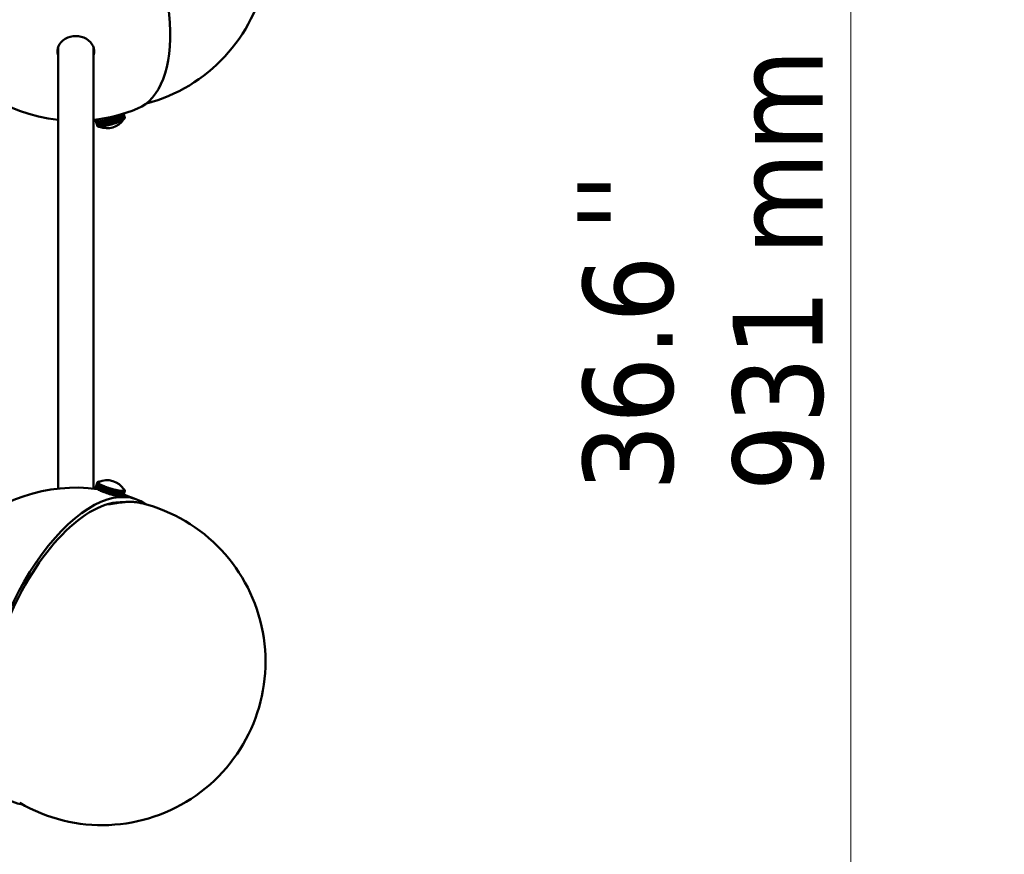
# Model space of a CAD drawing. Header units: millimetres. Extents: x 734 to 2864, y 389 to 1965.
# Tile 9 of 23: x 1408 to 1770, y 859 to 1165. Entities that reach past the tile are written whole.
import ezdxf

# ---------------------------------------------------------------- set-up
doc = ezdxf.new("R2010")
doc.units = ezdxf.units.MM
doc.header["$LTSCALE"] = 11
for name, color, linetype, lineweight in [('Symbol (ISO)', 7, 'Continuous', 50), ('Widoczne (ISO)', 7, 'Continuous', 50), ('Wymiar (ISO)', 7, 'Continuous', 18)]:
    doc.layers.add(name, color=color, linetype=linetype, lineweight=lineweight)
doc.styles.add('Tekst notatki (ISO)', font='tahoma.ttf')
doc.dimstyles.new('Domyślne (ISO)', dxfattribs={"dimscale": 11, "dimtxt": 3, "dimasz": 3, "dimexe": 3.175, "dimexo": 0, "dimgap": 0.762, "dimtad": 1, "dimdec": 1, "dimlfac": 0.03937, "dimrnd": 1e-08, "dimzin": 0, "dimdsep": 46, "dimtxsty": 'Tekst notatki (ISO)', "dimblk": 'Filled-1', "dimcen": 0.09, "dimdle": 10, "dimse1": 1, "dimse2": 1, "dimclrd": 256, "dimclre": 256, "dimclrt": 256, "dimadec": 0, "dimazin": 0, "dimtfac": 0.666667, "dimtmove": 0, "dimatfit": 3, "dimfxl": 1, "dimtolj": 1, "dimlwd": 15, "dimlwe": 15, "dimarcsym": 0})

# ---------------------------------------------------------------- blocks, each defined once
blk = doc.blocks.new('Filled-1')
at = {"color": 0}
for p, q in [((0, 0), (-1, 0.25)), ((-1, 0.25), (-1, -0.25)), ((-1, 0), (0, 0)), ((-1, -0.25), (0, 0))]:
    blk.add_line(p, q, dxfattribs=at)
at = {"color": 0, "flags": 128}
blk.add_lwpolyline([(-1, -0.25), (0, 0), (-1, 0.25), (-1, -0.25)], dxfattribs=at)
at = {"color": 0}
blk.add_solid([(-1, -0.25), (0, 0), (-1, 0.25), (-1, -0.25)], dxfattribs=at)
blk = doc.blocks.new('*D4')
at = {"layer": 'Defpoints', "color": 0, "transparency": 16777216}
for p in [(1116.67, 1537.69), (1713.33, 1537.69), (1116.67, 606.91)]:
    blk.add_point(p, dxfattribs=at)
at = {"layer": 'Wymiar (ISO)', "lineweight": 15, "transparency": 16777216}
blk.add_line((1713.33, 639.91), (1713.33, 1504.69), dxfattribs=at)
at = {"layer": 'Wymiar (ISO)', "lineweight": 15, "transparency": 16777216, "xscale": 33, "yscale": 33, "zscale": 33}
for p, rotation in [((1713.33, 1537.69), 90), ((1713.33, 606.91), 270)]:
    blk.add_blockref('Filled-1', p, dxfattribs=dict(at, rotation=rotation))
at = {"layer": 'Wymiar (ISO)', "lineweight": 18, "transparency": 16777216, "insert": (1614.88, 992.08), "char_height": 33, "attachment_point": 1, "rotation": 90, "style": 'Tekst notatki (ISO)'}
blk.add_mtext('\\A1;36.6\\P931 mm', dxfattribs=at)
blk = doc.blocks.new('*D5')
at = {"layer": 'Defpoints', "color": 0, "transparency": 16777216}
for p in [(1171.67, 1781.19), (1713.33, 1781.19), (1116.67, 606.91)]:
    blk.add_point(p, dxfattribs=at)
at = {"layer": 'Wymiar (ISO)', "lineweight": 15, "transparency": 16777216}
blk.add_line((1713.33, 639.91), (1713.33, 1748.19), dxfattribs=at)
at = {"layer": 'Wymiar (ISO)', "lineweight": 15, "transparency": 16777216, "xscale": 33, "yscale": 33, "zscale": 33}
for p, rotation in [((1713.33, 1781.19), 90), ((1713.33, 606.91), 270)]:
    blk.add_blockref('Filled-1', p, dxfattribs=dict(at, rotation=rotation))
at = {"layer": 'Wymiar (ISO)', "lineweight": 18, "transparency": 16777216, "insert": (1616.13, 1550.96), "char_height": 33, "attachment_point": 1, "rotation": 90, "style": 'Tekst notatki (ISO)'}
blk.add_mtext('\\A1;46.2\\P1174 mm', dxfattribs=at)
blk = doc.blocks.new('*D6')
at = {"layer": 'Defpoints', "color": 0, "transparency": 16777216}
for p in [(1498.3, 929.51), (734.23, 929.18), (734.23, 444.4)]:
    blk.add_point(p, dxfattribs=at)
at = {"layer": 'Wymiar (ISO)', "lineweight": 15, "transparency": 16777216}
blk.add_line((1465.3, 444.4), (767.23, 444.4), dxfattribs=at)
at = {"layer": 'Wymiar (ISO)', "lineweight": 15, "transparency": 16777216, "xscale": 33, "yscale": 33, "zscale": 33, "rotation": 180}
blk.add_blockref('Filled-1', (734.23, 444.4), dxfattribs=at)
at = {"layer": 'Wymiar (ISO)', "lineweight": 15, "transparency": 16777216, "xscale": 33, "yscale": 33, "zscale": 33}
blk.add_blockref('Filled-1', (1498.3, 444.4), dxfattribs=at)
at = {"layer": 'Wymiar (ISO)', "lineweight": 18, "transparency": 16777216, "insert": (1036.4, 542.77), "char_height": 33, "attachment_point": 1, "style": 'Tekst notatki (ISO)'}
blk.add_mtext('\\A1;30.1\\P764 mm', dxfattribs=at)

msp = doc.modelspace()

# ---------------------------------------------------------------- linework, layer by layer
at = {"layer": 'Widoczne (ISO)'}
for p, q in [((1422.14, 1155.24), (1422.14, 993.1)), ((1435.14, 1155.24), (1435.14, 993.1)), ((1436.29, 1128.29), (1436.05, 1128.22)), ((1436.06, 1128.23), (1436.14, 1128.34)), ((1436.3, 1128.29), (1436.06, 1128.23)), ((1436.37, 1128.4), (1436.14, 1128.34)), ((1436.15, 1128.35), (1436.27, 1128.47)), ((1436.38, 1128.41), (1436.15, 1128.35)), ((1436.15, 1128.34), (1436.15, 1128.35)), ((1436.5, 1128.53), (1436.27, 1128.47)), ((1436.28, 1128.24), (1436.29, 1128.29)), ((1436.29, 1128.48), (1436.46, 1128.62)), ((1436.51, 1128.53), (1436.29, 1128.48)), ((1436.29, 1128.47), (1436.29, 1128.48)), ((1436.29, 1128.29), (1436.3, 1128.28)), ((1436.3, 1128.29), (1436.33, 1128.35)), ((1436.3, 1128.29), (1436.3, 1128.29)), ((1436.33, 1128.35), (1436.37, 1128.4)), ((1436.37, 1128.4), (1436.37, 1128.4)), ((1436.38, 1128.41), (1436.44, 1128.47)), ((1436.38, 1128.4), (1436.38, 1128.41)), ((1436.44, 1128.47), (1436.5, 1128.53)), ((1436.68, 1128.67), (1436.46, 1128.62)), ((1436.48, 1128.63), (1436.6, 1128.71)), ((1436.69, 1128.67), (1436.48, 1128.63)), ((1436.48, 1128.62), (1436.48, 1128.63)), ((1436.5, 1128.53), (1436.5, 1128.52)), ((1436.51, 1128.53), (1436.6, 1128.6)), ((1436.51, 1128.53), (1436.51, 1128.53)), ((1436.6, 1128.6), (1436.68, 1128.67)), ((1436.68, 1128.67), (1436.68, 1128.66)), ((1436.69, 1128.67), (1436.79, 1128.74)), ((1436.69, 1128.67), (1436.69, 1128.67)), ((1439.47, 1128.27), (1439.02, 1128.17)), ((1439.33, 1128.29), (1439.11, 1128.24)), ((1439.15, 1129.03), (1439.12, 1129.1)), ((1439.56, 1128.34), (1439.33, 1128.29)), ((1439.56, 1128.34), (1439.47, 1128.27)), ((1440.05, 1126.39), (1439.47, 1128.27)), ((1439.98, 1128.4), (1439.51, 1128.28)), ((1439.58, 1128.34), (1439.51, 1128.28)), ((1439.51, 1128.28), (1440.09, 1126.4)), ((1439.56, 1128.32), (1439.56, 1128.34)), ((1439.81, 1128.4), (1439.58, 1128.34)), ((1440.04, 1128.46), (1439.81, 1128.4)), ((1440.04, 1128.46), (1439.98, 1128.4)), ((1440.55, 1126.51), (1439.98, 1128.4)), ((1440.5, 1128.53), (1440.02, 1128.41)), ((1440.06, 1128.46), (1440.02, 1128.41)), ((1440.02, 1128.41), (1440.6, 1126.52)), ((1440.04, 1128.44), (1440.04, 1128.46)), ((1440.3, 1128.53), (1440.06, 1128.46)), ((1440.53, 1128.59), (1440.3, 1128.53)), ((1440.53, 1128.59), (1440.5, 1128.53)), ((1441.07, 1126.65), (1440.5, 1128.53)), ((1440.55, 1128.55), (1440.53, 1128.59)), ((1441.02, 1128.69), (1440.54, 1128.55)), ((1440.56, 1128.6), (1440.54, 1128.55)), ((1440.54, 1128.55), (1441.12, 1126.66)), ((1440.8, 1128.66), (1440.56, 1128.6)), ((1441.04, 1128.73), (1440.8, 1128.66)), ((1441.04, 1128.73), (1441.02, 1128.69)), ((1441.6, 1126.8), (1441.02, 1128.69)), ((1441.61, 1126.85), (1441.04, 1128.73)), ((1441.3, 1128.81), (1441.06, 1128.74)), ((1441.06, 1128.74), (1441.07, 1128.7)), ((1441.55, 1128.85), (1441.07, 1128.7)), ((1441.07, 1128.7), (1441.65, 1126.81)), ((1441.54, 1128.89), (1441.3, 1128.81)), ((1441.54, 1128.89), (1441.55, 1128.85)), ((1442.11, 1127), (1441.54, 1128.89)), ((1442.13, 1126.96), (1441.55, 1128.85)), ((1441.8, 1128.97), (1441.56, 1128.89)), ((1441.56, 1128.89), (1442.14, 1127.01)), ((1441.56, 1128.89), (1441.6, 1128.86)), ((1442.07, 1129.01), (1441.6, 1128.86)), ((1441.6, 1128.86), (1442.17, 1126.98)), ((1442.03, 1129.05), (1441.8, 1128.97)), ((1442.03, 1129.05), (1442.07, 1129.01)), ((1442.29, 1129.13), (1442.05, 1129.05)), ((1442.05, 1129.05), (1442.07, 1129.02)), ((1442.05, 1129.05), (1442.12, 1129.03)), ((1442.65, 1127.13), (1442.07, 1129.01)), ((1442.58, 1129.19), (1442.12, 1129.03)), ((1442.12, 1129.03), (1442.69, 1127.14)), ((1442.52, 1129.21), (1442.29, 1129.13)), ((1442.52, 1129.21), (1442.58, 1129.19)), ((1442.76, 1129.3), (1442.54, 1129.22)), ((1442.54, 1129.22), (1442.55, 1129.2)), ((1442.54, 1129.22), (1442.62, 1129.21)), ((1443.16, 1127.3), (1442.58, 1129.19)), ((1443.07, 1129.37), (1442.62, 1129.21)), ((1442.62, 1129.21), (1443.2, 1127.32)), ((1442.99, 1129.39), (1442.76, 1129.3)), ((1442.99, 1129.39), (1443.07, 1129.37)), ((1443.22, 1129.48), (1443.01, 1129.39)), ((1443.01, 1129.39), (1443.01, 1129.38)), ((1443.01, 1129.39), (1443.12, 1129.39)), ((1443.65, 1127.48), (1443.07, 1129.37)), ((1443.54, 1129.55), (1443.12, 1129.39)), ((1443.12, 1129.39), (1443.69, 1127.5)), ((1443.44, 1129.56), (1443.22, 1129.48)), ((1443.44, 1129.56), (1443.54, 1129.55)), ((1443.66, 1129.65), (1443.46, 1129.57)), ((1443.46, 1129.57), (1443.46, 1129.56)), ((1443.46, 1129.57), (1443.58, 1129.57)), ((1444.12, 1127.67), (1443.54, 1129.55)), ((1443.99, 1129.74), (1443.58, 1129.57)), ((1443.58, 1129.57), (1444.16, 1127.68)), ((1443.86, 1129.73), (1443.66, 1129.65)), ((1443.86, 1129.73), (1443.99, 1129.74)), ((1444.06, 1129.82), (1443.88, 1129.74)), ((1443.88, 1129.74), (1444.03, 1129.75)), ((1443.88, 1129.74), (1443.88, 1129.73)), ((1444.56, 1127.85), (1443.99, 1129.74)), ((1444.4, 1129.92), (1444.03, 1129.75)), ((1444.03, 1129.75), (1444.6, 1127.87)), ((1444.25, 1129.91), (1444.06, 1129.82)), ((1444.25, 1129.91), (1444.4, 1129.92)), ((1444.44, 1130), (1444.27, 1129.92)), ((1444.27, 1129.92), (1444.43, 1129.93)), ((1444.27, 1129.92), (1444.27, 1129.91)), ((1444.98, 1128.03), (1444.4, 1129.92)), ((1444.77, 1130.1), (1444.43, 1129.93)), ((1444.43, 1129.93), (1445.01, 1128.05)), ((1444.61, 1130.08), (1444.44, 1130)), ((1444.61, 1130.08), (1444.77, 1130.1)), ((1444.77, 1130.16), (1444.62, 1130.09)), ((1444.62, 1130.09), (1444.81, 1130.11)), ((1444.62, 1130.09), (1444.62, 1130.08)), ((1444.92, 1130.24), (1444.77, 1130.16)), ((1445.35, 1128.21), (1444.77, 1130.1)), ((1445.11, 1130.27), (1444.81, 1130.11)), ((1444.81, 1130.11), (1445.38, 1128.23)), ((1444.92, 1130.24), (1445.11, 1130.27)), ((1445.07, 1130.33), (1444.94, 1130.25)), ((1444.94, 1130.25), (1445.14, 1130.29)), ((1444.94, 1130.25), (1444.94, 1130.24)), ((1445.2, 1130.4), (1445.07, 1130.33)), ((1445.69, 1128.38), (1445.11, 1130.27)), ((1445.4, 1130.44), (1445.14, 1130.29)), ((1445.14, 1130.29), (1445.71, 1128.4)), ((1445.2, 1130.4), (1445.4, 1130.44)), ((1445.32, 1130.48), (1445.21, 1130.41)), ((1445.21, 1130.41), (1445.42, 1130.45)), ((1445.21, 1130.41), (1445.21, 1130.4)), ((1445.43, 1130.55), (1445.32, 1130.48)), ((1445.38, 1128.23), (1445.69, 1128.38)), ((1445.98, 1128.55), (1445.4, 1130.44)), ((1445.64, 1130.59), (1445.42, 1130.45)), ((1445.42, 1130.45), (1446, 1128.57)), ((1445.43, 1130.55), (1445.64, 1130.59)), ((1445.44, 1130.56), (1445.66, 1130.61)), ((1445.49, 1130.59), (1445.44, 1130.56)), ((1445.44, 1130.56), (1445.44, 1130.55)), ((1446.22, 1128.71), (1445.64, 1130.59)), ((1445.74, 1130.67), (1445.66, 1130.61)), ((1445.66, 1130.61), (1446.24, 1128.72)), ((1445.68, 1128.39), (1445.71, 1128.4)), ((1445.71, 1128.4), (1445.98, 1128.55)), ((1446.41, 1128.85), (1445.85, 1130.7)), ((1445.86, 1130.71), (1446.43, 1128.87)), ((1445.97, 1128.56), (1446, 1128.57)), ((1446, 1128.57), (1446.22, 1128.71)), ((1446.55, 1128.99), (1446.01, 1130.75)), ((1446.02, 1130.75), (1446.56, 1129)), ((1446.64, 1129.11), (1446.12, 1130.78)), ((1446.13, 1130.79), (1446.64, 1129.12)), ((1446.67, 1129.21), (1446.18, 1130.8)), ((1446.19, 1130.8), (1446.67, 1129.22)), ((1446.65, 1129.3), (1446.19, 1130.8)), ((1446.22, 1128.72), (1446.24, 1128.72)), ((1446.24, 1128.72), (1446.41, 1128.85)), ((1446.41, 1128.86), (1446.43, 1128.87)), ((1446.43, 1128.87), (1446.55, 1128.99)), ((1446.55, 1129), (1446.56, 1129)), ((1446.56, 1129), (1446.64, 1129.11)), ((1446.64, 1129.12), (1446.67, 1129.21)), ((1446.64, 1129.12), (1446.64, 1129.12)), ((1446.67, 1129.22), (1446.65, 1129.3)), ((1446.67, 1129.22), (1446.67, 1129.22)), ((1436.03, 1128.12), (1436.05, 1128.22)), ((1436.27, 1128.19), (1436.03, 1128.12)), ((1436.27, 1128.19), (1436.03, 1128.12)), ((1436.05, 1128.04), (1436.03, 1128.12)), ((1436.03, 1128.12), (1436.03, 1128.12)), ((1436.29, 1128.11), (1436.05, 1128.04)), ((1436.63, 1126.15), (1436.05, 1128.04)), ((1436.06, 1128.22), (1436.06, 1128.23)), ((1436.29, 1128.11), (1436.06, 1128.03)), ((1436.06, 1128.03), (1436.63, 1126.14)), ((1436.13, 1127.96), (1436.06, 1128.03)), ((1436.37, 1128.04), (1436.13, 1127.96)), ((1436.71, 1126.08), (1436.13, 1127.96)), ((1436.37, 1128.04), (1436.14, 1127.96)), ((1436.14, 1127.96), (1436.72, 1126.07)), ((1436.26, 1127.91), (1436.14, 1127.96)), ((1436.49, 1127.99), (1436.26, 1127.91)), ((1436.84, 1126.03), (1436.26, 1127.91)), ((1436.27, 1128.19), (1436.28, 1128.24)), ((1436.27, 1128.19), (1436.28, 1128.16)), ((1436.28, 1128.15), (1436.27, 1128.19)), ((1436.27, 1128.17), (1436.27, 1128.19)), ((1436.28, 1128.15), (1436.28, 1128.15)), ((1436.29, 1128.11), (1436.28, 1128.15)), ((1436.29, 1128.1), (1436.28, 1128.15)), ((1436.5, 1127.99), (1436.28, 1127.91)), ((1436.28, 1127.91), (1436.85, 1126.02)), ((1436.45, 1127.88), (1436.28, 1127.91)), ((1436.33, 1128.07), (1436.29, 1128.11)), ((1436.29, 1128.1), (1436.29, 1128.11)), ((1436.37, 1128.04), (1436.33, 1128.07)), ((1436.43, 1128.01), (1436.37, 1128.04)), ((1436.37, 1128.04), (1436.37, 1128.04)), ((1436.49, 1127.99), (1436.43, 1128.01)), ((1436.67, 1127.96), (1436.45, 1127.88)), ((1437.02, 1125.99), (1436.45, 1127.88)), ((1436.68, 1127.96), (1436.47, 1127.87)), ((1436.47, 1127.87), (1437.04, 1125.99)), ((1436.68, 1127.86), (1436.47, 1127.87)), ((1436.5, 1127.99), (1436.49, 1127.99)), ((1436.59, 1127.97), (1436.5, 1127.99)), ((1436.67, 1127.96), (1436.59, 1127.97)), ((1436.63, 1126.15), (1436.63, 1126.15)), ((1436.63, 1126.14), (1436.71, 1126.08)), ((1436.67, 1127.95), (1436.67, 1127.96)), ((1436.79, 1127.95), (1436.68, 1127.96)), ((1436.9, 1127.94), (1436.68, 1127.86)), ((1437.26, 1125.97), (1436.68, 1127.86)), ((1436.91, 1127.94), (1436.71, 1127.86)), ((1436.71, 1127.86), (1437.28, 1125.97)), ((1436.97, 1127.86), (1436.71, 1127.86)), ((1436.71, 1126.08), (1436.71, 1126.08)), ((1436.72, 1126.07), (1436.84, 1126.03)), ((1436.9, 1127.94), (1436.79, 1127.95)), ((1436.85, 1126.03), (1436.84, 1126.03)), ((1436.85, 1126.02), (1437.02, 1125.99)), ((1436.9, 1127.94), (1436.9, 1127.94)), ((1437.04, 1127.95), (1436.91, 1127.94)), ((1437.17, 1127.95), (1436.97, 1127.86)), ((1437.54, 1125.98), (1436.97, 1127.86)), ((1437.18, 1127.95), (1436.99, 1127.86)), ((1437.3, 1127.89), (1436.99, 1127.86)), ((1436.99, 1127.86), (1437.57, 1125.98)), ((1437.04, 1126), (1437.02, 1125.99)), ((1437.17, 1127.95), (1437.04, 1127.95)), ((1437.04, 1125.99), (1437.26, 1125.97)), ((1437.17, 1127.94), (1437.17, 1127.95)), ((1437.33, 1127.96), (1437.18, 1127.95)), ((1437.28, 1125.98), (1437.26, 1125.97)), ((1437.28, 1125.97), (1437.54, 1125.98)), ((1437.48, 1127.97), (1437.3, 1127.89)), ((1437.87, 1126), (1437.3, 1127.89)), ((1437.5, 1127.97), (1437.33, 1127.89)), ((1437.48, 1127.97), (1437.33, 1127.96)), ((1437.66, 1127.93), (1437.33, 1127.89)), ((1437.33, 1127.89), (1437.9, 1126)), ((1437.48, 1127.96), (1437.48, 1127.97)), ((1437.67, 1127.99), (1437.5, 1127.97)), ((1437.57, 1125.99), (1437.54, 1125.98)), ((1437.57, 1125.98), (1437.87, 1126)), ((1437.83, 1128.01), (1437.66, 1127.93)), ((1438.24, 1126.04), (1437.66, 1127.93)), ((1437.83, 1128.01), (1437.67, 1127.99)), ((1437.85, 1128.01), (1437.7, 1127.93)), ((1438.07, 1127.99), (1437.7, 1127.93)), ((1437.7, 1127.93), (1438.28, 1126.05)), ((1437.84, 1128), (1437.83, 1128.01)), ((1438.04, 1128.04), (1437.85, 1128.01)), ((1437.9, 1126.01), (1437.87, 1126)), ((1437.9, 1126), (1438.24, 1126.04)), ((1438.22, 1128.07), (1438.04, 1128.04)), ((1438.22, 1128.07), (1438.07, 1127.99)), ((1438.65, 1126.1), (1438.07, 1127.99)), ((1438.24, 1128.07), (1438.11, 1127.99)), ((1438.51, 1128.07), (1438.11, 1127.99)), ((1438.11, 1127.99), (1438.69, 1126.11)), ((1438.22, 1128.06), (1438.22, 1128.07)), ((1438.44, 1128.11), (1438.24, 1128.07)), ((1438.27, 1126.06), (1438.24, 1126.04)), ((1438.28, 1126.05), (1438.65, 1126.1)), ((1438.64, 1128.14), (1438.44, 1128.11)), ((1438.64, 1128.14), (1438.51, 1128.07)), ((1439.09, 1126.18), (1438.51, 1128.07)), ((1438.98, 1128.16), (1438.55, 1128.07)), ((1438.66, 1128.14), (1438.55, 1128.07)), ((1438.55, 1128.07), (1439.13, 1126.19)), ((1438.64, 1128.13), (1438.64, 1128.14)), ((1438.68, 1126.12), (1438.65, 1126.1)), ((1438.87, 1128.19), (1438.66, 1128.14)), ((1438.69, 1126.11), (1439.09, 1126.18)), ((1439.09, 1128.23), (1438.87, 1128.19)), ((1439.09, 1128.23), (1438.98, 1128.16)), ((1439.56, 1126.27), (1438.98, 1128.16)), ((1439.11, 1128.24), (1439.02, 1128.17)), ((1439.02, 1128.17), (1439.6, 1126.28)), ((1439.09, 1128.22), (1439.09, 1128.23)), ((1439.13, 1126.2), (1439.09, 1126.18)), ((1439.13, 1126.19), (1439.56, 1126.27)), ((1439.59, 1126.3), (1439.56, 1126.27)), ((1439.6, 1126.28), (1440.05, 1126.39)), ((1440.09, 1126.42), (1440.05, 1126.39)), ((1440.09, 1126.4), (1440.55, 1126.51)), ((1440.59, 1126.55), (1440.55, 1126.51)), ((1440.6, 1126.52), (1441.07, 1126.65)), ((1441.11, 1126.7), (1441.07, 1126.65)), ((1441.12, 1126.66), (1441.6, 1126.8)), ((1441.61, 1126.85), (1441.6, 1126.8)), ((1441.65, 1126.81), (1442.13, 1126.96)), ((1442.11, 1127), (1442.13, 1126.96)), ((1442.14, 1127.01), (1442.17, 1126.98)), ((1442.17, 1126.98), (1442.65, 1127.13)), ((1442.63, 1127.17), (1442.69, 1127.14)), ((1442.69, 1127.14), (1443.16, 1127.3)), ((1443.15, 1127.33), (1443.2, 1127.32)), ((1443.2, 1127.32), (1443.65, 1127.48)), ((1443.64, 1127.5), (1443.69, 1127.5)), ((1443.69, 1127.5), (1444.12, 1127.67)), ((1444.12, 1127.68), (1444.16, 1127.68)), ((1444.16, 1127.68), (1444.56, 1127.85)), ((1444.56, 1127.86), (1444.6, 1127.87)), ((1444.6, 1127.87), (1444.98, 1128.03)), ((1444.97, 1128.04), (1445.01, 1128.05)), ((1445.01, 1128.05), (1445.35, 1128.21)), ((1445.35, 1128.22), (1445.38, 1128.23)), ((1436.03, 993.52), (1436.6, 995.41)), ((1436.61, 995.4), (1436.03, 993.51)), ((1436.63, 995.49), (1436.05, 993.6)), ((1436.05, 993.42), (1436.63, 995.3)), ((1436.64, 995.29), (1436.06, 993.41)), ((1436.14, 993.3), (1436.71, 995.19)), ((1436.72, 995.17), (1436.15, 993.29)), ((1436.27, 993.17), (1436.85, 995.05)), ((1436.86, 995.04), (1436.29, 993.15)), ((1436.46, 993.02), (1437.04, 994.91)), ((1437.06, 994.89), (1436.48, 993.01)), ((1436.6, 995.41), (1436.63, 995.49)), ((1436.84, 995.34), (1436.6, 995.41)), ((1436.84, 995.33), (1436.61, 995.4)), ((1436.63, 995.3), (1436.61, 995.4)), ((1436.63, 995.5), (1436.71, 995.56)), ((1436.87, 995.42), (1436.63, 995.5)), ((1436.63, 995.49), (1436.63, 995.5)), ((1436.87, 995.41), (1436.63, 995.49)), ((1436.87, 995.24), (1436.63, 995.3)), ((1436.87, 995.23), (1436.64, 995.29)), ((1436.71, 995.19), (1436.64, 995.29)), ((1436.7, 992.87), (1437.27, 994.75)), ((1436.71, 995.56), (1436.72, 995.57)), ((1436.94, 995.48), (1436.71, 995.56)), ((1436.95, 995.12), (1436.71, 995.19)), ((1436.72, 995.57), (1436.84, 995.61)), ((1436.95, 995.49), (1436.72, 995.57)), ((1436.95, 995.12), (1436.72, 995.17)), ((1436.85, 995.05), (1436.72, 995.17)), ((1437.3, 994.74), (1436.72, 992.85)), ((1437.06, 995.54), (1436.84, 995.61)), ((1436.84, 995.34), (1436.86, 995.37)), ((1436.84, 995.33), (1436.84, 995.34)), ((1436.86, 995.28), (1436.84, 995.33)), ((1436.85, 995.62), (1437.02, 995.65)), ((1437.07, 995.54), (1436.85, 995.62)), ((1436.85, 995.61), (1436.85, 995.62)), ((1437.08, 995), (1436.85, 995.05)), ((1436.86, 995.39), (1436.87, 995.42)), ((1436.86, 995.37), (1436.86, 995.38)), ((1436.86, 995.38), (1436.86, 995.37)), ((1436.87, 995.24), (1436.86, 995.28)), ((1437.09, 994.99), (1436.86, 995.04)), ((1437.04, 994.91), (1436.86, 995.04)), ((1436.87, 995.42), (1436.91, 995.45)), ((1436.87, 995.23), (1436.87, 995.24)), ((1436.91, 995.18), (1436.87, 995.23)), ((1436.91, 995.45), (1436.94, 995.48)), ((1436.95, 995.12), (1436.91, 995.18)), ((1436.94, 995.48), (1436.94, 995.48)), ((1436.95, 995.49), (1436.99, 995.5)), ((1436.95, 995.48), (1436.95, 995.49)), ((1436.95, 995.12), (1436.95, 995.12)), ((1437.02, 995.06), (1436.95, 995.12)), ((1436.98, 992.7), (1437.56, 994.59)), ((1437.59, 994.57), (1437.01, 992.69)), ((1437.18, 995.59), (1437.02, 995.65)), ((1437.08, 995), (1437.02, 995.06)), ((1437.04, 995.65), (1437.26, 995.66)), ((1437.19, 995.59), (1437.04, 995.65)), ((1437.04, 995.64), (1437.04, 995.65)), ((1437.26, 994.86), (1437.04, 994.91)), ((1437.27, 994.85), (1437.06, 994.89)), ((1437.27, 994.75), (1437.06, 994.89)), ((1437.08, 994.99), (1437.08, 995)), ((1437.17, 994.92), (1437.09, 994.99)), ((1437.26, 994.86), (1437.17, 994.92)), ((1437.31, 995.64), (1437.26, 995.66)), ((1437.26, 994.85), (1437.26, 994.86)), ((1437.38, 994.78), (1437.27, 994.85)), ((1437.49, 994.71), (1437.27, 994.75)), ((1437.32, 995.65), (1437.28, 995.66)), ((1437.28, 995.65), (1437.28, 995.66)), ((1437.28, 995.66), (1437.35, 995.66)), ((1437.5, 994.7), (1437.3, 994.74)), ((1437.56, 994.59), (1437.3, 994.74)), ((1437.49, 994.71), (1437.38, 994.78)), ((1437.49, 994.7), (1437.49, 994.71)), ((1437.63, 994.63), (1437.5, 994.7)), ((1437.76, 994.55), (1437.56, 994.59)), ((1437.77, 994.54), (1437.59, 994.57)), ((1437.89, 994.41), (1437.59, 994.57)), ((1437.76, 994.55), (1437.63, 994.63)), ((1437.76, 994.55), (1437.76, 994.55)), ((1437.93, 994.46), (1437.77, 994.54)), ((1438.08, 994.39), (1437.93, 994.46)), ((1436.05, 993.6), (1436.03, 993.52)), ((1436.03, 993.52), (1436.03, 993.52)), ((1436.03, 993.51), (1436.05, 993.42)), ((1436.06, 993.42), (1436.05, 993.42)), ((1436.06, 993.41), (1436.14, 993.3)), ((1436.15, 993.3), (1436.14, 993.3)), ((1436.15, 993.29), (1436.27, 993.17)), ((1436.29, 993.16), (1436.27, 993.17)), ((1436.29, 993.15), (1436.46, 993.02)), ((1436.48, 993.02), (1436.46, 993.02)), ((1436.48, 993.01), (1436.7, 992.87)), ((1436.72, 992.86), (1436.7, 992.87)), ((1436.72, 992.85), (1436.98, 992.7)), ((1437.01, 992.7), (1436.98, 992.7)), ((1437.01, 992.69), (1437.31, 992.53)), ((1437.31, 992.53), (1437.89, 994.41)), ((1437.35, 992.52), (1437.31, 992.53)), ((1437.92, 994.4), (1437.35, 992.51)), ((1437.35, 992.51), (1437.68, 992.35)), ((1437.68, 992.35), (1438.26, 994.24)), ((1437.72, 992.35), (1437.68, 992.35)), ((1438.3, 994.22), (1437.72, 992.33)), ((1437.72, 992.33), (1438.09, 992.17)), ((1438.08, 994.39), (1437.89, 994.41)), ((1438.09, 994.38), (1437.92, 994.4)), ((1438.26, 994.24), (1437.92, 994.4)), ((1438.07, 994.38), (1438.08, 994.39)), ((1438.26, 994.3), (1438.09, 994.38)), ((1438.09, 992.17), (1438.67, 994.05)), ((1438.14, 992.17), (1438.09, 992.17)), ((1438.71, 994.04), (1438.13, 992.15)), ((1438.13, 992.15), (1438.53, 991.98)), ((1438.43, 994.22), (1438.26, 994.3)), ((1438.43, 994.22), (1438.26, 994.24)), ((1438.45, 994.21), (1438.3, 994.22)), ((1438.67, 994.05), (1438.3, 994.22)), ((1438.43, 994.21), (1438.43, 994.22)), ((1438.63, 994.13), (1438.45, 994.21)), ((1438.53, 991.98), (1439.11, 993.87)), ((1438.58, 991.98), (1438.53, 991.98)), ((1439.15, 993.85), (1438.58, 991.97)), ((1438.58, 991.97), (1439, 991.8)), ((1438.82, 994.04), (1438.63, 994.13)), ((1438.82, 994.04), (1438.67, 994.05)), ((1438.84, 994.04), (1438.71, 994.04)), ((1439.11, 993.87), (1438.71, 994.04)), ((1438.82, 994.04), (1438.82, 994.04)), ((1439.04, 993.95), (1438.84, 994.04)), ((1439, 991.8), (1439.58, 993.69)), ((1439.05, 991.81), (1439, 991.8)), ((1439.24, 993.87), (1439.04, 993.95)), ((1439.62, 993.67), (1439.05, 991.79)), ((1439.05, 991.79), (1439.49, 991.62)), ((1439.24, 993.87), (1439.11, 993.87)), ((1439.26, 993.86), (1439.15, 993.85)), ((1439.58, 993.69), (1439.15, 993.85)), ((1439.24, 993.86), (1439.24, 993.87)), ((1439.48, 993.78), (1439.26, 993.86)), ((1439.69, 993.69), (1439.48, 993.78)), ((1439.49, 991.62), (1440.07, 993.51)), ((1439.55, 991.63), (1439.49, 991.62)), ((1440.12, 993.49), (1439.54, 991.61)), ((1439.54, 991.61), (1440, 991.45)), ((1439.69, 993.69), (1439.58, 993.69)), ((1439.71, 993.69), (1439.62, 993.67)), ((1440.07, 993.51), (1439.62, 993.67)), ((1439.69, 993.68), (1439.69, 993.69)), ((1439.93, 993.6), (1439.71, 993.69)), ((1440.16, 993.52), (1439.93, 993.6)), ((1440, 991.45), (1440.58, 993.33)), ((1440.06, 991.47), (1440, 991.45)), ((1440.63, 993.32), (1440.05, 991.43)), ((1440.05, 991.43), (1440.52, 991.28)), ((1440.16, 993.52), (1440.07, 993.51)), ((1440.18, 993.51), (1440.12, 993.49)), ((1440.58, 993.33), (1440.12, 993.49)), ((1440.15, 993.5), (1440.16, 993.52)), ((1440.41, 993.43), (1440.18, 993.51)), ((1440.64, 993.36), (1440.41, 993.43)), ((1440.52, 991.28), (1441.1, 993.16)), ((1440.56, 991.31), (1440.52, 991.28)), ((1440.56, 991.31), (1441.14, 993.19)), ((1441.15, 993.15), (1440.57, 991.26)), ((1440.58, 991.3), (1440.57, 991.26)), ((1440.57, 991.26), (1441.05, 991.11)), ((1440.64, 993.36), (1440.58, 993.33)), ((1441.16, 993.19), (1440.58, 991.3)), ((1440.63, 993.32), (1440.64, 993.36)), ((1440.66, 993.35), (1440.63, 993.32)), ((1441.1, 993.16), (1440.63, 993.32)), ((1440.9, 993.27), (1440.66, 993.35)), ((1441.14, 993.19), (1440.9, 993.27)), ((1441.05, 991.11), (1441.63, 993)), ((1441.66, 993.03), (1441.08, 991.15)), ((1441.08, 991.15), (1441.1, 991.1)), ((1441.14, 993.19), (1441.1, 993.16)), ((1441.67, 992.99), (1441.1, 991.1)), ((1441.1, 991.1), (1441.58, 990.96)), ((1441.16, 993.19), (1441.15, 993.15)), ((1441.63, 993), (1441.15, 993.15)), ((1441.4, 993.11), (1441.16, 993.19)), ((1441.64, 993.04), (1441.4, 993.11)), ((1441.58, 990.96), (1442.15, 992.85)), ((1441.59, 991), (1441.62, 990.95)), ((1442.2, 992.84), (1441.62, 990.95)), ((1441.62, 990.95), (1442.1, 990.82)), ((1441.64, 993.04), (1441.63, 993)), ((1441.66, 993.03), (1441.67, 992.99)), ((1441.9, 992.96), (1441.66, 993.03)), ((1442.15, 992.85), (1441.67, 992.99)), ((1442.14, 992.9), (1441.9, 992.96)), ((1442.1, 990.82), (1442.67, 992.71)), ((1442.1, 990.85), (1442.14, 990.81)), ((1442.14, 992.9), (1442.15, 992.85)), ((1442.72, 992.7), (1442.14, 990.81)), ((1442.16, 992.89), (1442.15, 992.85)), ((1442.16, 992.89), (1442.2, 992.84)), ((1442.4, 992.83), (1442.16, 992.89)), ((1442.67, 992.71), (1442.2, 992.84)), ((1442.64, 992.76), (1442.4, 992.83)), ((1442.6, 990.7), (1443.18, 992.58)), ((1442.64, 992.76), (1442.67, 992.71)), ((1442.66, 992.76), (1442.65, 992.74)), ((1443.23, 992.57), (1442.65, 990.69)), ((1442.66, 992.76), (1442.72, 992.7)), ((1442.89, 992.7), (1442.66, 992.76)), ((1443.18, 992.58), (1442.72, 992.7)), ((1443.12, 992.64), (1442.89, 992.7)), ((1443.1, 990.59), (1443.67, 992.47)), ((1443.12, 992.64), (1443.18, 992.58)), ((1443.14, 992.64), (1443.14, 992.63)), ((1443.14, 992.64), (1443.23, 992.57)), ((1443.36, 992.59), (1443.14, 992.64)), ((1443.72, 992.46), (1443.14, 990.58)), ((1443.67, 992.47), (1443.23, 992.57)), ((1443.59, 992.54), (1443.36, 992.59)), ((1443.57, 990.49), (1444.14, 992.37)), ((1443.59, 992.54), (1443.67, 992.47)), ((1443.61, 992.53), (1443.61, 992.52)), ((1443.61, 992.53), (1443.72, 992.46)), ((1443.82, 992.49), (1443.61, 992.53)), ((1444.19, 992.37), (1443.61, 990.48)), ((1444.14, 992.37), (1443.72, 992.46)), ((1444.04, 992.45), (1443.82, 992.49)), ((1444.01, 990.41), (1444.59, 992.3)), ((1444.04, 992.45), (1444.14, 992.37)), ((1444.05, 992.44), (1444.05, 992.43)), ((1444.05, 992.44), (1444.19, 992.37)), ((1444.26, 992.41), (1444.05, 992.44)), ((1444.63, 992.29), (1444.05, 990.4)), ((1444.59, 992.3), (1444.19, 992.37)), ((1444.46, 992.37), (1444.26, 992.41)), ((1444.42, 990.35), (1445, 992.23)), ((1445.03, 992.23), (1444.45, 990.34)), ((1444.46, 992.37), (1444.59, 992.3)), ((1444.47, 992.37), (1444.47, 992.36)), ((1444.47, 992.37), (1444.63, 992.29)), ((1444.66, 992.34), (1444.47, 992.37)), ((1445, 992.23), (1444.63, 992.29)), ((1444.85, 992.31), (1444.66, 992.34)), ((1444.79, 990.3), (1445.37, 992.19)), ((1445.4, 992.19), (1444.82, 990.3)), ((1444.85, 992.31), (1445, 992.23)), ((1444.86, 992.31), (1444.86, 992.3)), ((1444.86, 992.31), (1445.03, 992.23)), ((1445.03, 992.29), (1444.86, 992.31)), ((1445.2, 992.27), (1445.03, 992.29)), ((1445.37, 992.19), (1445.03, 992.23)), ((1445.12, 990.28), (1445.7, 992.17)), ((1445.73, 992.16), (1445.15, 990.28)), ((1445.2, 992.27), (1445.37, 992.19)), ((1445.22, 992.27), (1445.21, 992.26)), ((1445.22, 992.27), (1445.4, 992.19)), ((1445.37, 992.26), (1445.22, 992.27)), ((1445.52, 992.25), (1445.37, 992.26)), ((1445.7, 992.17), (1445.4, 992.19)), ((1445.41, 990.28), (1445.99, 992.16)), ((1446.01, 992.16), (1445.44, 990.28)), ((1445.52, 992.25), (1445.7, 992.17)), ((1445.53, 992.25), (1445.53, 992.24)), ((1445.53, 992.25), (1445.73, 992.16)), ((1445.66, 992.25), (1445.53, 992.25)), ((1445.65, 990.29), (1446.23, 992.17)), ((1445.79, 992.24), (1445.66, 992.25)), ((1446.25, 992.18), (1445.67, 990.29)), ((1445.99, 992.16), (1445.73, 992.16)), ((1445.79, 992.24), (1445.99, 992.16)), ((1445.91, 992.25), (1445.8, 992.24)), ((1445.8, 992.24), (1445.8, 992.24)), ((1445.8, 992.24), (1446.01, 992.16)), ((1445.84, 990.32), (1446.42, 992.21)), ((1446.43, 992.21), (1445.86, 990.33)), ((1446.02, 992.26), (1445.91, 992.25)), ((1445.98, 990.37), (1446.56, 992.26)), ((1446.57, 992.26), (1445.99, 990.38)), ((1446.23, 992.17), (1446.01, 992.16)), ((1446.02, 992.26), (1446.23, 992.17)), ((1446.03, 992.26), (1446.02, 992.25)), ((1446.11, 992.27), (1446.03, 992.26)), ((1446.03, 992.26), (1446.25, 992.18)), ((1446.06, 990.44), (1446.64, 992.33)), ((1446.65, 992.34), (1446.07, 990.45)), ((1446.2, 992.29), (1446.11, 992.27)), ((1446.17, 992.96), (1446.22, 992.93)), ((1446.18, 992.94), (1446.22, 992.93)), ((1446.19, 992.93), (1446.24, 992.92)), ((1446.26, 992.32), (1446.2, 992.29)), ((1446.2, 992.29), (1446.42, 992.21)), ((1446.2, 992.29), (1446.2, 992.29)), ((1446.2, 992.29), (1446.43, 992.21)), ((1446.22, 992.93), (1446.22, 992.92)), ((1446.24, 992.92), (1446.41, 992.78)), ((1446.42, 992.21), (1446.25, 992.18)), ((1446.26, 992.82), (1446.41, 992.78)), ((1446.33, 992.34), (1446.26, 992.32)), ((1446.27, 992.81), (1446.43, 992.77)), ((1446.33, 992.7), (1446.56, 992.64)), ((1446.33, 992.7), (1446.55, 992.65)), ((1446.37, 992.37), (1446.33, 992.34)), ((1446.33, 992.34), (1446.56, 992.26)), ((1446.33, 992.34), (1446.33, 992.34)), ((1446.33, 992.34), (1446.57, 992.26)), ((1446.4, 992.41), (1446.37, 992.37)), ((1446.38, 992.63), (1446.4, 992.59)), ((1446.4, 992.59), (1446.42, 992.54)), ((1446.4, 992.58), (1446.4, 992.59)), ((1446.4, 992.59), (1446.64, 992.52)), ((1446.4, 992.59), (1446.4, 992.59)), ((1446.4, 992.59), (1446.64, 992.53)), ((1446.4, 992.41), (1446.64, 992.33)), ((1446.41, 992.78), (1446.41, 992.78)), ((1446.42, 992.45), (1446.41, 992.41)), ((1446.42, 992.45), (1446.41, 992.41)), ((1446.41, 992.41), (1446.41, 992.41)), ((1446.41, 992.41), (1446.65, 992.34)), ((1446.42, 992.54), (1446.43, 992.49)), ((1446.43, 992.49), (1446.42, 992.45)), ((1446.42, 992.46), (1446.43, 992.49)), ((1446.43, 992.49), (1446.42, 992.47)), ((1446.42, 992.45), (1446.42, 992.45)), ((1446.43, 992.77), (1446.55, 992.65)), ((1446.43, 992.49), (1446.67, 992.42)), ((1446.43, 992.49), (1446.67, 992.42)), ((1446.56, 992.26), (1446.43, 992.21)), ((1446.55, 992.65), (1446.55, 992.64)), ((1446.56, 992.64), (1446.64, 992.53)), ((1446.64, 992.33), (1446.57, 992.26)), ((1446.64, 992.53), (1446.64, 992.52)), ((1446.64, 992.52), (1446.67, 992.42)), ((1446.67, 992.42), (1446.65, 992.34)), ((1446.67, 992.42), (1446.67, 992.42)), ((1440.67, 987.23), (1445.1, 987.96)), ((1441.84, 987.76), (1441.82, 987.66)), ((1442.14, 990.81), (1442.6, 990.7)), ((1442.61, 990.72), (1442.65, 990.69)), ((1442.65, 990.69), (1443.1, 990.59)), ((1443.1, 990.6), (1443.14, 990.58)), ((1443.14, 990.58), (1443.57, 990.49)), ((1443.82, 987.75), (1443.21, 987.99)), ((1443.57, 990.5), (1443.61, 990.48)), ((1443.61, 990.48), (1444.01, 990.41)), ((1444.01, 990.42), (1444.05, 990.4)), ((1444.05, 990.4), (1444.42, 990.35)), ((1444.42, 990.36), (1444.45, 990.34)), ((1444.45, 990.34), (1444.79, 990.3)), ((1444.8, 990.31), (1444.82, 990.3)), ((1444.82, 990.3), (1445.12, 990.28)), ((1445.13, 990.29), (1445.15, 990.28)), ((1445.15, 990.28), (1445.41, 990.28)), ((1445.42, 990.28), (1445.44, 990.28)), ((1445.44, 990.28), (1445.65, 990.29)), ((1445.66, 990.3), (1445.67, 990.29)), ((1445.67, 990.29), (1445.84, 990.32)), ((1445.85, 990.33), (1445.86, 990.33)), ((1445.86, 990.33), (1445.98, 990.37)), ((1445.98, 990.38), (1445.99, 990.38)), ((1445.99, 990.38), (1446.06, 990.44)), ((1446.07, 990.45), (1446.07, 990.45))]:
    msp.add_line(p, q, dxfattribs=at)
for centre, radius, start, end in [((1439.36, 1192.56), 60, 284.6713, 119.7441), ((1428.64, 1188.18), 60, 208.4269, 263.7808), ((1428.64, 1188.18), 60, 276.2192, 292.2077), ((1440.12, 1132.68), 7.25, 247.5428, 326.5027), ((1440.12, 988.96), 7.25, 30.2335, 115.7188), ((1428.64, 933.46), 60, 82.3715, 134.5492), ((1438.3, 929.51), 60, 239.7084, 75.8763), ((1428.64, 933.46), 60, 67.7923, 72.9948)]:
    msp.add_arc(centre, radius, start, end, dxfattribs=at)
for centre, major_axis, ratio, start_param, end_param in [((1428.64, 1188.18), (22.68, -55.55), 0.471405, 0, 1.882858), ((1428.64, 1153.76), (-6.75, 0), 0.816497, 2.86858, 6.556198), ((1428.64, 1154.98), (-6.75, 0), 0.816497, 0.111224, 0.273013), ((1428.64, 1154.92), (-6.75, 0), 0.816497, 0.105646, 0.273013), ((1428.64, 1154.98), (6.75, 0), 0.816497, 6.010173, 6.171961), ((1428.64, 1154.92), (6.75, 0), 0.816497, 6.010173, 6.17754), ((1441.06, 1129.61), (-4.78, -1.46), 0.166667, 6.072401, 6.177121), ((1441.06, 1129.61), (-4.78, -1.46), 0.166667, 5.967682, 6.072401), ((1441.06, 1129.61), (-4.78, -1.46), 0.166667, 5.862962, 5.967682), ((1441.06, 1129.61), (-4.78, -1.46), 0.166667, 5.763848, 5.862962), ((1441.06, 1129.61), (4.78, 1.46), 0.166667, 4.187446, 4.292166), ((1441.06, 1129.61), (-1.91, -0.59), 0.166667, 0, 2.351917), ((1441.06, 1129.61), (4.78, 1.46), 0.166667, 4.292166, 4.396885), ((1441.06, 1129.61), (4.78, 1.46), 0.166667, 4.396885, 4.501605), ((1441.06, 1129.61), (4.78, 1.46), 0.166667, 4.501605, 4.606325), ((1441.06, 1129.61), (4.78, 1.46), 0.166667, 4.606325, 4.711045), ((1441.06, 1129.61), (4.78, 1.46), 0.166667, 4.711045, 4.815764), ((1441.06, 1129.61), (4.78, 1.46), 0.166667, 4.815764, 4.920484), ((1441.06, 1129.61), (4.78, 1.46), 0.166667, 4.920484, 5.025204), ((1441.06, 1129.61), (4.78, 1.46), 0.166667, 5.025204, 5.129924), ((1441.06, 1129.61), (4.78, 1.46), 0.166667, 5.129924, 5.234643), ((1441.06, 1129.61), (4.78, 1.46), 0.166667, 5.234643, 5.339363), ((1441.06, 1129.61), (4.78, 1.46), 0.166667, 5.339363, 5.444083), ((1441.06, 1129.61), (4.78, 1.46), 0.166667, 5.444083, 5.548803), ((1441.06, 1129.61), (4.78, 1.46), 0.166667, 5.548803, 5.653522), ((1441.06, 1129.61), (4.78, 1.46), 0.166667, 5.653522, 5.758242), ((1441.06, 1129.61), (4.78, 1.46), 0.166667, 5.758242, 5.841234), ((1441.06, 1129.61), (-4.78, -1.46), 0.166667, 6.177121, 6.281841), ((1441.06, 1129.61), (-4.78, -1.46), 0.166667, 6.281841, 6.386561), ((1441.06, 1129.61), (-4.78, -1.46), 0.166667, 0.103375, 0.208095), ((1441.06, 1129.61), (-4.78, -1.46), 0.166667, 0.208095, 0.312815), ((1441.06, 1129.61), (-4.78, -1.46), 0.166667, 0.312815, 0.417535), ((1441.06, 1129.61), (4.78, 1.46), 0.166667, 3.559127, 3.663847), ((1441.06, 1129.61), (4.78, 1.46), 0.166667, 3.663847, 3.768567), ((1441.06, 1129.61), (4.78, 1.46), 0.166667, 3.768567, 3.873287), ((1441.06, 1129.61), (4.78, 1.46), 0.166667, 3.873287, 3.978006), ((1441.06, 1129.61), (4.78, 1.46), 0.166667, 3.978006, 4.082726), ((1441.06, 1129.61), (4.78, 1.46), 0.166667, 4.082726, 4.187446), ((1441.64, 1127.73), (4.78, 1.46), 0.166667, 4.656213, 4.660955), ((1441.64, 1127.73), (4.78, 1.46), 0.166667, 4.761064, 4.765873), ((1441.64, 993.91), (-4.78, 1.46), 0.166667, 0.001344, 0.106064), ((1441.64, 993.91), (-4.78, 1.46), 0.166667, 6.17981, 6.28453), ((1441.64, 993.91), (-4.78, 1.46), 0.166667, 0.106064, 0.210784), ((1441.64, 993.91), (-4.78, 1.46), 0.166667, 6.104758, 6.17981), ((1441.64, 993.91), (-4.78, 1.46), 0.166667, 0.210784, 0.315504), ((1441.64, 993.91), (-4.78, 1.46), 0.166667, 0.315504, 0.420223), ((1441.64, 993.91), (-4.78, 1.46), 0.166667, 0.420223, 0.524943), ((1441.64, 993.91), (-4.78, 1.46), 0.166667, 0.524943, 0.629663), ((1441.64, 993.91), (-4.78, 1.46), 0.166667, 0.629663, 0.734383), ((1441.64, 993.91), (-4.78, 1.46), 0.166667, 0.734383, 0.839102), ((1428.64, 933.46), (22.68, 55.55), 0.471405, 6.164741, 9.543222), ((1441.64, 993.91), (-4.78, 1.46), 0.166667, 0.839102, 0.943822), ((1441.64, 993.91), (-4.78, 1.46), 0.166667, 0.943822, 1.048542), ((1441.64, 993.91), (-4.78, 1.46), 0.166667, 1.048542, 1.153262), ((1441.64, 993.91), (-4.78, 1.46), 0.166667, 1.153262, 1.257981), ((1441.64, 993.91), (-4.78, 1.46), 0.166667, 1.257981, 1.362701), ((1441.64, 993.91), (-4.78, 1.46), 0.166667, 1.362701, 1.467421), ((1441.06, 992.03), (-4.78, 1.46), 0.166667, 1.517313, 1.522122), ((1441.64, 993.91), (-4.78, 1.46), 0.166667, 1.467421, 1.572141), ((1441.06, 992.03), (-4.78, 1.46), 0.166667, 1.622231, 1.626972), ((1441.64, 993.91), (-4.78, 1.46), 0.166667, 1.572141, 1.67686), ((1441.64, 993.91), (-4.78, 1.46), 0.166667, 1.67686, 1.78158), ((1441.64, 993.91), (-4.78, 1.46), 0.166667, 1.78158, 1.8863), ((1441.64, 993.91), (-4.78, 1.46), 0.166667, 1.8863, 1.99102), ((1441.64, 993.91), (-4.78, 1.46), 0.166667, 1.99102, 2.095739), ((1441.64, 993.91), (-4.78, 1.46), 0.166667, 2.095739, 2.200459), ((1441.64, 993.91), (-4.78, 1.46), 0.166667, 2.200459, 2.305179), ((1441.64, 993.91), (-4.78, 1.46), 0.166667, 2.305179, 2.409899), ((1441.64, 993.91), (-4.78, 1.46), 0.166667, 2.409899, 2.514619), ((1441.64, 993.91), (-4.78, 1.46), 0.166667, 2.514619, 2.619338), ((1441.64, 993.91), (-4.78, 1.46), 0.166667, 2.619338, 2.724058), ((1441.64, 993.91), (4.78, -1.46), 0.166667, 5.865651, 5.97037), ((1441.64, 993.91), (4.78, -1.46), 0.166667, 5.97037, 6.07509), ((1441.64, 993.91), (4.78, -1.46), 0.166667, 6.07509, 6.17981), ((1441.64, 993.91), (4.78, -1.46), 0.166667, 6.17981, 6.28453), ((1441.64, 993.91), (4.78, -1.46), 0.166667, 0.106064, 0.178428), ((1441.64, 993.91), (4.78, -1.46), 0.166667, 0.001344, 0.106064), ((1428.64, 933.46), (-21.92, -53.7), 0.471405, 3.30192, 6.122858)]:
    msp.add_ellipse(centre, major_axis=major_axis, ratio=ratio, start_param=start_param, end_param=end_param, dxfattribs=at)
msp.add_open_spline([(1445.1, 987.96), (1445.63, 988.05), (1446.16, 988.11), (1447.22, 988.21), (1447.74, 988.24), (1448.8, 988.25), (1449.32, 988.23), (1450.37, 988.16), (1450.89, 988.1), (1451.92, 987.93), (1452.43, 987.83), (1452.94, 987.7)], degree=3, knots=[6.0995235, 6.0995235, 6.0995235, 6.0995235, 6.1425335, 6.1425335, 6.1855434, 6.1855434, 6.2285534, 6.2285534, 6.2715634, 6.2715634, 6.3145733, 6.3145733, 6.3145733, 6.3145733], dxfattribs=at)

# ---------------------------------------------------------------- texts
at = {"layer": 'Symbol (ISO)', "insert": (1612.82, 1087.58), "char_height": 33, "attachment_point": 1, "rotation": 90, "style": 'Tekst notatki (ISO)'}
msp.add_mtext("\\fTahoma|b0|i0;''", dxfattribs=at)

# ---------------------------------------------------------------- dimensions: what is measured, and where the dimension line sits
at = {"layer": 'Wymiar (ISO)', "lineweight": 18}
for base, p1, p2, angle, text, picture, middle in [((1713.33, 1781.19), (1116.67, 606.91), (1171.67, 1781.19), 90, '<>\\P1174 mm', '*D5', (1713.33, 1641.8)), ((1713.33, 1537.69), (1116.67, 606.91), (1116.67, 1537.69), 90, '<>\\P931 mm', '*D4', (1713.33, 1072.3)), ((734.23, 444.4), (1498.3, 929.51), (734.23, 929.18), 180, '<>\\P764 mm', '*D6', (1116.26, 444.4))]:
    dim = msp.add_linear_dim(base=base, p1=p1, p2=p2, angle=angle, text=text, dimstyle='Domyślne (ISO)', override={"dimgap": 0.762, "dimdec": 1, "dimlfac": 0.03937, "dimpost": '\\X', "dimse1": 1, "dimse2": 1, "dimtol": 0, "dimlim": 0, "dimtp": 0, "dimtm": 0, "dimtdec": 2, "dimtofl": 0, "dimatfit": 1, "dimtvp": -0.25}, dxfattribs=at)
    dim.commit()
    dim.dimension.update_dxf_attribs({"geometry": picture, "text_midpoint": middle, "dimtype": 160})

doc.saveas('drawing.dxf')
